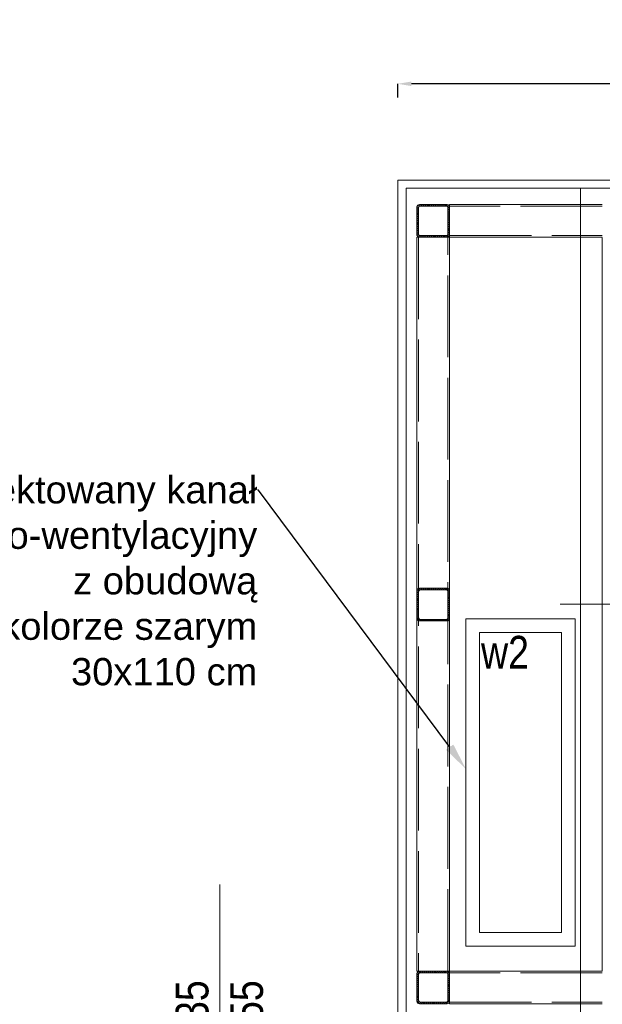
# Model space of a CAD drawing. Header units: millimetres. Extents: x 402 to 79005, y -7782 to 89952.
# Tile 116 of 256: x 26070 to 26284, y 22226 to 22587. Entities that reach past the tile are written whole.
import ezdxf
from ezdxf import colors
from ezdxf.entities.mleader import LeaderData, LeaderLine
from ezdxf.math import Vec2, Vec3

# ---------------------------------------------------------------- set-up
doc = ezdxf.new("R2010")
doc.units = ezdxf.units.MM
doc.header["$LTSCALE"] = 10
doc.linetypes.add('ACAD_ISO02W100', pattern=[15, 12, -3])
doc.linetypes.add('ACAD_ISO04W100', pattern=[30, 24, -3, 0, -3])
doc.layers.get('0').update_dxf_attribs({"lineweight": 0})
doc.layers.get('Defpoints').update_dxf_attribs({"color": 253})
for name, color, linetype, lineweight in [('0_A_OPISY', 1, 'Continuous', 0), ('0_A_PRZEKRÓJ', 5, 'Continuous', 0), ('0_A_WYMIAROWANIE', 1, 'Continuous', 5), ('0_KANAŁ KLIMATYZACYJNO-WENTYLACYJNY', 7, 'Continuous', 0), ('0_OPISY', 1, 'Continuous', 0), ('0_SZKLANA ELEWACJA SZYBU WINDOWEGO', 132, 'Continuous', 0), ('A_SZYB WINDOWY', 7, 'Continuous', 0), ('AS_Belki', 145, 'Continuous', 0)]:
    doc.layers.add(name, color=color, linetype=linetype, lineweight=lineweight)
doc.styles.add('SIMPLEXD', font='simplex.shx', dxfattribs={"width": 0.6})
doc.styles.get("Standard").update_dxf_attribs({"font": 'arial.ttf'})
doc.dimstyles.new('1-100', dxfattribs={"dimtxt": 16, "dimasz": 5, "dimexe": 0, "dimexo": 0, "dimgap": 5, "dimtad": 1, "dimdec": 1, "dimtxsty": 'SIMPLEXD', "dimcen": 5, "dimclrt": 256, "dimadec": 0, "dimazin": 0, "dimtfac": 1, "dimtdec": 0, "dimtix": 1, "dimtmove": 1, "dimatfit": 3, "dimldrblk": 'LP', "dimfxl": 0, "dimarcsym": 0})

# ---------------------------------------------------------------- blocks, each defined once
blk = doc.blocks.new('zw$BBA8')
for p, q in [((-301.9, 3231.1), (-501.9, 3231.1)), ((-501.9, 3231.1), (-501.9, 181.1)), ((-576.9, 1706.1), (1673.1, 1706.1))]:
    blk.add_line(p, q)
blk = doc.blocks.new('*D4050')
at = {"layer": '0_A_WYMIAROWANIE', "color": 0, "lineweight": -2}
for p, q in [((26208.95, 22558.47), (26208.95, 22563.47)), ((26483.95, 22563.47), (26213.95, 22563.47)), ((26488.95, 22558.47), (26488.95, 22563.47))]:
    blk.add_line(p, q, dxfattribs=at)
at = {"layer": '0_A_WYMIAROWANIE', "color": 0, "lineweight": 9}
for points in [[(26213.95, 22564.31), (26213.95, 22562.64), (26208.95, 22563.47)], [(26483.95, 22562.64), (26483.95, 22564.31), (26488.95, 22563.47)]]:
    blk.add_solid(points, dxfattribs=at)
at = {"layer": 'Defpoints', "color": 0, "lineweight": 9}
for p in [(26208.95, 22563.47), (26208.95, 22518.3), (26488.95, 22518.3)]:
    blk.add_point(p, dxfattribs=at)
at = {"layer": '0_A_WYMIAROWANIE', "insert": (26348.95, 22576.47), "char_height": 16, "attachment_point": 5, "style": 'SIMPLEXD'}
blk.add_mtext('280', dxfattribs=at)
blk = doc.blocks.new('LP')
for p, q in [((0, 1), (0, 0)), ((0, 0), (-1, 0)), ((0, -1), (0, 0)), ((0, 0), (1, 0))]:
    blk.add_line(p, q)
at = {"const_width": 0.2}
blk.add_lwpolyline([(0.707, 0.707), (-0.707, -0.707)], dxfattribs=at)

msp = doc.modelspace()

# ---------------------------------------------------------------- hatches: boundary and pattern name
at = {"layer": 'AS_Belki'}
h = msp.add_hatch(dxfattribs=at)
h.set_pattern_fill('HYPECUTREGION', color=10, scale=0.5, angle=270, style=0, pattern_type=2)
h.set_pattern_definition([(315, (26255.57455, 22297.22936), (0.3535534, 0.3535534), [])])
h.paths.add_polyline_path([(26227.953, 22508.129), (26227.953, 22518.329, 0.4142136), (26227.053, 22519.229), (26216.853, 22519.229, 0.4142136), (26215.953, 22518.329), (26215.953, 22508.129, 0.4142136), (26216.853, 22507.229), (26227.053, 22507.229, 0.4142136)], flags=0)
h.paths.add_polyline_path([(26227.353, 22518.029), (26227.353, 22508.429, -0.4142136), (26226.753, 22507.829), (26217.153, 22507.829, -0.4142136), (26216.553, 22508.429), (26216.553, 22518.029, -0.4142136), (26217.153, 22518.629), (26226.753, 22518.629, -0.4142136)], flags=0)
h = msp.add_hatch(dxfattribs=at)
h.set_pattern_fill('HYPECUTREGION', color=10, scale=0.5, angle=270, style=0, pattern_type=2)
h.set_pattern_definition([(315, (26255.57455, 22156.5551), (0.3535534, 0.3535534), [])])
h.paths.add_polyline_path([(26227.953, 22367.455), (26227.953, 22377.655, 0.4142136), (26227.053, 22378.555), (26216.853, 22378.555, 0.4142136), (26215.953, 22377.655), (26215.953, 22367.455, 0.4142136), (26216.853, 22366.555), (26227.053, 22366.555, 0.4142136)], flags=0)
h.paths.add_polyline_path([(26227.353, 22377.355), (26227.353, 22367.755, -0.4142136), (26226.753, 22367.155), (26217.153, 22367.155, -0.4142136), (26216.553, 22367.755), (26216.553, 22377.355, -0.4142136), (26217.153, 22377.955), (26226.753, 22377.955, -0.4142136)], flags=0)
h = msp.add_hatch(dxfattribs=at)
h.set_pattern_fill('HYPECUTREGION', color=10, scale=0.5, angle=270, style=0, pattern_type=2)
h.set_pattern_definition([(315, (26255.57455, 22232.22936), (0.3535534, 0.3535534), [])])
h.paths.add_polyline_path([(26227.953, 22227.129), (26227.953, 22237.329, 0.4142136), (26227.053, 22238.229), (26216.853, 22238.229, 0.4142136), (26215.953, 22237.329), (26215.953, 22227.129, 0.4142136), (26216.853, 22226.229), (26227.053, 22226.229, 0.4142136)], flags=0)
h.paths.add_polyline_path([(26227.353, 22237.029), (26227.353, 22227.429, -0.4142136), (26226.753, 22226.829), (26217.153, 22226.829, -0.4142136), (26216.553, 22227.429), (26216.553, 22237.029, -0.4142136), (26217.153, 22237.629), (26226.753, 22237.629, -0.4142136)], flags=0)

# ---------------------------------------------------------------- linework, layer by layer
at = {"layer": '0_A_PRZEKRÓJ', "color": 1, "lineweight": 0}
msp.add_lwpolyline([(26143.653, 22149.064), (26143.653, 22269.999)], dxfattribs=at)
at = {"layer": '0_KANAŁ KLIMATYZACYJNO-WENTYLACYJNY', "ltscale": 10}
msp.add_lwpolyline([(26273.953, 22367.344), (26233.953, 22367.344), (26233.953, 22247.344), (26273.953, 22247.344)], close=True, dxfattribs=at)
msp.add_lwpolyline([(26268.953, 22362.344), (26238.953, 22362.344), (26238.953, 22252.344), (26268.953, 22252.344), (26268.953, 22362.344)], dxfattribs=at)
at = {"layer": '0_SZKLANA ELEWACJA SZYBU WINDOWEGO'}
for points in [[(26208.953, 22528.189), (26488.953, 22528.189), (26488.953, 22217.189), (26208.953, 22217.189)], [(26211.953, 22525.189), (26485.953, 22525.189), (26485.953, 22220.189), (26211.953, 22220.189)]]:
    msp.add_lwpolyline(points, close=True, dxfattribs=at)
at = {"layer": 'AS_Belki', "linetype": 'Continuous', "ltscale": 0.25}
for p, q in [((26227.053, 22519.229), (26216.853, 22519.229)), ((26227.953, 22518.329), (26227.953, 22519.229)), ((26283.953, 22519.229), (26227.953, 22519.229)), ((26215.953, 22518.329), (26215.953, 22508.129)), ((26216.553, 22508.429), (26216.553, 22518.029)), ((26217.153, 22518.629), (26226.753, 22518.629)), ((26227.353, 22518.029), (26227.353, 22508.429)), ((26227.953, 22518.329), (26227.953, 22508.129)), ((26215.953, 22507.229), (26215.953, 22238.229)), ((26215.953, 22507.229), (26216.853, 22507.229)), ((26216.853, 22507.229), (26227.053, 22507.229)), ((26226.753, 22507.829), (26217.153, 22507.829)), ((26227.053, 22507.229), (26227.953, 22507.229)), ((26227.953, 22507.229), (26227.953, 22508.089)), ((26227.953, 22507.229), (26283.953, 22507.229)), ((26227.953, 22238.229), (26227.953, 22507.229)), ((26283.953, 22507.189), (26283.953, 22238.189)), ((26227.053, 22378.555), (26216.853, 22378.555)), ((26215.953, 22377.655), (26215.953, 22367.455)), ((26216.553, 22367.755), (26216.553, 22377.355)), ((26217.153, 22377.955), (26226.753, 22377.955)), ((26227.353, 22377.355), (26227.353, 22367.755)), ((26227.953, 22377.655), (26227.953, 22367.455)), ((26216.853, 22366.555), (26227.053, 22366.555)), ((26226.753, 22367.155), (26217.153, 22367.155)), ((26227.053, 22238.229), (26216.853, 22238.229)), ((26217.153, 22237.629), (26226.753, 22237.629)), ((26227.953, 22237.329), (26227.953, 22238.229)), ((26283.953, 22238.229), (26227.953, 22238.229)), ((26215.953, 22237.329), (26215.953, 22227.129)), ((26216.553, 22227.429), (26216.553, 22237.029)), ((26227.353, 22237.029), (26227.353, 22227.429)), ((26227.953, 22237.329), (26227.953, 22227.129)), ((26226.753, 22226.829), (26217.153, 22226.829)), ((26227.953, 22226.229), (26227.953, 22227.089)), ((26216.853, 22226.229), (26227.053, 22226.229)), ((26227.953, 22226.229), (26283.953, 22226.229))]:
    msp.add_line(p, q, dxfattribs=at)
at = {"layer": 'AS_Belki', "color": 84, "linetype": 'ACAD_ISO02W100', "ltscale": 0.25}
for p, q in [((26283.953, 22518.629), (26227.953, 22518.629)), ((26216.553, 22507.229), (26216.553, 22238.229)), ((26227.353, 22238.229), (26227.353, 22507.229)), ((26227.953, 22507.829), (26283.953, 22507.829)), ((26283.953, 22237.629), (26227.953, 22237.629)), ((26227.953, 22226.829), (26283.953, 22226.829))]:
    msp.add_line(p, q, dxfattribs=at)
at = {"layer": 'AS_Belki', "color": 10, "linetype": 'ACAD_ISO04W100', "ltscale": 0.25}
for p, q in [((26215.953, 22507.229), (26215.953, 22507.229)), ((26215.953, 22238.27), (26215.953, 22238.27))]:
    msp.add_line(p, q, dxfattribs=at)
at = {"layer": 'AS_Belki', "linetype": 'Continuous', "ltscale": 0.25}
msp.add_lwpolyline([(26215.953, 22238.229), (26227.953, 22238.229)], dxfattribs=at)
for centre, start, end in [((26216.853, 22518.329), 90, 180), ((26227.053, 22518.329), 0, 90), ((26216.853, 22508.129), 180, 270), ((26227.053, 22508.129), 270, 0), ((26216.853, 22377.655), 90, 180), ((26227.053, 22377.655), 0, 90), ((26216.853, 22367.455), 180, 270), ((26227.053, 22367.455), 270, 0), ((26216.853, 22237.329), 90, 180), ((26227.053, 22237.329), 0, 90), ((26216.853, 22227.129), 180, 270), ((26227.053, 22227.129), 270, 0)]:
    msp.add_arc(centre, 0.9, start, end, dxfattribs=at)
at = {"layer": 'AS_Belki', "linetype": 'Continuous', "ltscale": 0.25, "extrusion": (-1.5136e-13, 6.27875e-14, -1)}
for centre in [(-26217.153, 22518.029, 0), (-26217.153, 22377.355, 0)]:
    msp.add_arc(centre, 0.6, 0, 90, dxfattribs=at)
at = {"layer": 'AS_Belki', "linetype": 'Continuous', "ltscale": 0.25, "extrusion": (1.76696e-13, 3.78956e-14, -1)}
for centre in [(-26226.753, 22518.029, 0), (-26226.753, 22377.355, 0)]:
    msp.add_arc(centre, 0.6, 90, 180, dxfattribs=at)
at = {"layer": 'AS_Belki', "linetype": 'Continuous', "ltscale": 0.25, "extrusion": (-1.5136e-13, -6.27875e-14, -1)}
for centre in [(-26217.153, 22508.429, 0), (-26217.153, 22367.755, 0)]:
    msp.add_arc(centre, 0.6, 270, 0, dxfattribs=at)
at = {"layer": 'AS_Belki', "linetype": 'Continuous', "ltscale": 0.25, "extrusion": (6.30096e-14, -1.51582e-13, -1)}
for centre in [(-26226.753, 22508.429, 0), (-26226.753, 22367.755, 0)]:
    msp.add_arc(centre, 0.6, 180, 270, dxfattribs=at)
at = {"layer": 'AS_Belki', "linetype": 'Continuous', "ltscale": 0.25, "extrusion": (-1.13465e-13, 4.70906e-14, -1)}
msp.add_arc((-26217.153, 22237.029, 0), 0.6, 0, 90, dxfattribs=at)
at = {"layer": 'AS_Belki', "linetype": 'Continuous', "ltscale": 0.25, "extrusion": (1.92393e-13, 7.57912e-14, -1)}
msp.add_arc((-26226.753, 22237.029, 0), 0.6, 90, 180, dxfattribs=at)
at = {"layer": 'AS_Belki', "linetype": 'Continuous', "ltscale": 0.25, "extrusion": (-7.55692e-14, -3.13938e-14, -1)}
msp.add_arc((-26217.153, 22227.429, 0), 0.6, 270, 0, dxfattribs=at)
at = {"layer": 'AS_Belki', "linetype": 'Continuous', "ltscale": 0.25, "extrusion": (7.87064e-14, -1.89478e-13, -1)}
msp.add_arc((-26226.753, 22227.429, 0), 0.6, 180, 270, dxfattribs=at)

# ---------------------------------------------------------------- block references
at = {"layer": 'A_SZYB WINDOWY', "xscale": 0.09999999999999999, "yscale": 0.09999999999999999, "zscale": 0.09999999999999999}
msp.add_blockref('zw$BBA8', (26326.147, 22202.078), dxfattribs=at)

# ---------------------------------------------------------------- texts
at = {"color": 1, "lineweight": 30, "ltscale": 100, "insert": (26127.484, 22223.37), "char_height": 12, "width": 185.4507, "attachment_point": 2, "rotation": 90}
msp.add_mtext('{\\fArial Narrow|b0|i0|c238|p34;135\\P255}', dxfattribs=at)
at = {"layer": '0_A_OPISY', "color": 1, "lineweight": 30, "ltscale": 100, "insert": (26248.258, 22361.085), "char_height": 12, "width": 185.4507, "attachment_point": 2}
msp.add_mtext('{\\fArial Narrow|b0|i0|c238|p34;w2}', dxfattribs=at)

# ---------------------------------------------------------------- dimensions: what is measured, and where the dimension line sits
at = {"layer": '0_A_WYMIAROWANIE', "color": 1}
dim = msp.add_linear_dim(base=(26208.953, 22563.474), p1=(26488.953, 22518.304), p2=(26208.953, 22518.304), dimstyle='1-100', dxfattribs=at)
dim.commit()
dim.dimension.update_dxf_attribs({"geometry": '*D4050', "text_midpoint": (26348.953, 22576.474)})

# ---------------------------------------------------------------- leaders
at = {"layer": '0_OPISY', "color": 5, "lineweight": 0}
ml = msp.add_multileader_mtext('Standard', dxfattribs=at)
ml.set_content('Projektowany kanał \\Pklimatyzacyjno-wentylacyjny \\Pz obudową \\Pz płyt elewacyjnych w kolorze szarym   \\P30x110 cm', color=5)
ml.set_leader_properties()
ml.build(insert=Vec2(0, 0))
ml.multileader.update_dxf_attribs({"dogleg_length": 0.36, "arrow_head_size": 10})
ctx = ml.context
ctx.base_point, ctx.char_height, ctx.arrow_head_size, ctx.landing_gap_size, ctx.plane_origin = Vec3(25927.15, 22414.564), 10, 10, 0.09, Vec3(25818.375, 22450.045)
ctx.text_align_type = 2
notes = []
notes.append((ctx, [(0, (1, 1, 0), (26157.868, 22414.564), (-1, 0), 0.36, [(0, [(26233.953, 22312.264)], 0, [])])]))
ctx.mtext.insert, ctx.mtext.alignment, ctx.mtext.flow_direction = Vec3(26157.418, 22419.653), 3, 5
for ctx, leaders in notes:
    for number, flags, end, landing, length, lines in leaders:
        leader = LeaderData()
        leader.index, (leader.has_last_leader_line, leader.has_dogleg_vector, leader.attachment_direction) = number, flags
        leader.last_leader_point, leader.dogleg_vector, leader.dogleg_length = Vec3(end), Vec3(landing), length
        for number, points, colour, breaks in lines:
            line = LeaderLine()
            line.index, line.vertices, line.color, line.breaks = number, Vec3.list(points), colors.encode_raw_color(colour), breaks
            leader.lines.append(line)
        ctx.leaders.append(leader)

doc.saveas('drawing.dxf')
